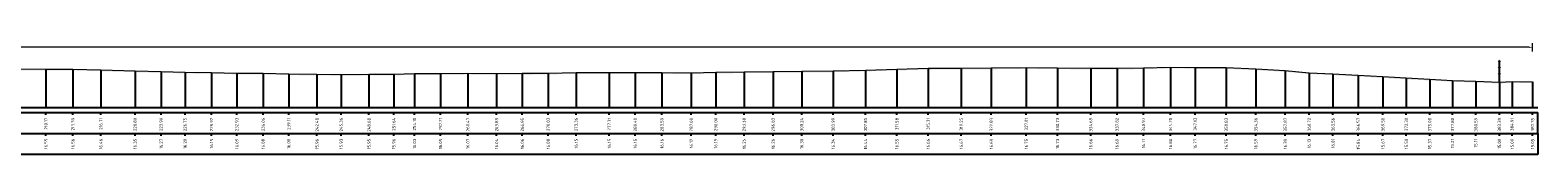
# Model space of a CAD drawing. Header units: metres. Extents: x 197882 to 206172, y 361908 to 364395.
# Tile 50 of 50: x 205992 to 206172, y 364380 to 364393. Entities that reach past the tile are written whole.
import ezdxf
from ezdxf.enums import TextEntityAlignment as Align

# ---------------------------------------------------------------- set-up
doc = ezdxf.new("R2010")
doc.units = ezdxf.units.M
doc.header["$PDMODE"] = 35
doc.header["$PDSIZE"] = 0.075
for name, color, linetype, lineweight in [('B-ME-IE-TERREINAFSCHEIDING_KUNSTMATIG_RASTERHEKWERK-SD', 20, 'Continuous', 25), ('X-ME-AL-PROFIEL_HUIDIG MAAIVELD-GD', 252, 'Continuous', 0), ('X-XX-AL-DETAIL1-M', 7, 'Continuous', 18)]:
    doc.layers.add(name, color=color, linetype=linetype, lineweight=lineweight)
doc.layers.add('X-ME-AL-PROFIELRASTER-S', color=7, linetype='Continuous')
doc.styles.add('NLCS-ISO-ANNOTATIEF-T18', font='NLCS-ISO.ttf', dxfattribs={"height": 1.8})
doc.styles.add('NLCS-ISO-ANNOTATIVE-T18', font='NLCS-ISO.ttf', dxfattribs={"height": 1.8})
doc.dimstyles.new('NLCS-ANNOTATIEF-T18-PIJL_L2_H0', dxfattribs={"dimtxt": 2.5, "dimasz": 1.8, "dimexe": 2, "dimexo": 2, "dimgap": 0.7, "dimtad": 1, "dimzin": 0, "dimdsep": 46, "dimtxsty": 'NLCS-ISO-ANNOTATIEF-T18', "dimcen": 0, "dimdle": 2, "dimclrd": 256, "dimclre": 256, "dimclrt": 10, "dimaunit": 2, "dimadec": 0, "dimazin": 0, "dimtfac": 1, "dimtdec": 3, "dimtofl": 0, "dimtmove": 0, "dimatfit": 3, "dimfxl": 2, "dimfxlon": 1, "dimtfillclr": 256, "dimtolj": 1, "dimtzin": 0, "dimlwd": -1, "dimlwe": -1, "dimarcsym": 0})

# ---------------------------------------------------------------- blocks, each defined once
blk = doc.blocks.new('SAL-PROFIELRASTER_BALK_EIND1-D')
at = {"color": 0, "linetype": 'ByBlock', "lineweight": -2}
blk.add_line((1, -12.5), (1, -2.5), dxfattribs=at)
at = {"color": 0, "linetype": 'ByBlock', "lineweight": -2, "flags": 128}
for points in [[(0, 0), (1, 0)], [(0, -2.5), (1, -2.5)], [(0, -12.5), (1, -12.5)]]:
    blk.add_lwpolyline(points, dxfattribs=at)
blk = doc.blocks.new('SAL-PROFIELRASTER_BALK_EIND2-D')
at = {"color": 0, "linetype": 'ByBlock', "lineweight": -2}
for p, q in [((1, -2.5), (1, -12.5)), ((1, -12.5), (0, -12.5))]:
    blk.add_line(p, q, dxfattribs=at)
blk = doc.blocks.new('SAL-PROFIELRASTER_BALK_DATA-D')
at = {"color": 0, "linetype": 'ByBlock', "lineweight": -2}
blk.add_lwpolyline([(0, -3.5), (0, -2.5)], dxfattribs=at)
at = {"color": 0, "linetype": 'ByBlock', "lineweight": -2, "style": 'NLCS-ISO-ANNOTATIVE-T18'}
blk.add_attdef('GETAL', text='', height=1.5, rotation=90, dxfattribs=at).set_placement((0.75, -5), align=Align.RIGHT)
blk = doc.blocks.new('SAL-PROFIELRASTER_AANHAAL-D')
at = {"color": 9, "linetype": 'ByBlock', "lineweight": -2, "flags": 128}
blk.add_lwpolyline([(0, 1), (0, 0)], dxfattribs=at)
blk = doc.blocks.new('*D110')
at = {"layer": 'Defpoints', "color": 0, "transparency": 16777216}
for p in [(205783.86, 364392.35), (205783.86, 364385.19), (206171.21, 364385.19)]:
    blk.add_point(p, dxfattribs=at)
at = {"layer": 'X-XX-AL-DETAIL1-M', "transparency": 16777216}
for p, q in [((205783.86, 364391.85), (205783.86, 364392.85)), ((206170.76, 364392.35), (205784.31, 364392.35)), ((206171.21, 364391.85), (206171.21, 364392.85))]:
    blk.add_line(p, q, dxfattribs=at)
for points in [[(205784.31, 364392.43), (205784.31, 364392.28), (205783.86, 364392.35)], [(206170.76, 364392.43), (206170.76, 364392.28), (206171.21, 364392.35)]]:
    blk.add_solid(points, dxfattribs=at)
at = {"layer": 'X-XX-AL-DETAIL1-M', "color": 10, "transparency": 16777216, "insert": (205889.45, 364392.75), "char_height": 0.45, "attachment_point": 5, "style": 'NLCS-ISO-ANNOTATIEF-T18'}
blk.add_mtext('\\A1;Gras', dxfattribs=at)
blk = doc.blocks.new('SIE-RASTERHEKWERK-SOD')
at = {"flags": 128}
for points in [[(-0.035, 1.035), (0.035, 0.965)], [(-0.035, 0.965), (0, 1), (0.035, 1.035)], [(-0.035, 0.735), (0.035, 0.665)], [(-0.035, 0.665), (0, 0.7), (0.035, 0.735)], [(0, 0), (0, 1)], [(-0.035, 0.435), (0.035, 0.365)], [(-0.035, 0.365), (0, 0.4), (0.035, 0.435)]]:
    blk.add_lwpolyline(points, dxfattribs=at)

msp = doc.modelspace()

# ---------------------------------------------------------------- hatches: boundary and pattern name
at = {"layer": 'X-ME-AL-PROFIEL_HUIDIG MAAIVELD-GD'}
h = msp.add_hatch(dxfattribs=at)
h.set_pattern_fill('AGR-MAAIVELD', color=256, scale=0.05, pattern_type=2)
h.set_pattern_definition([(45, (0, 23.45443), (-0.25000007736, 0.25000007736), []), (45, (-0.0357, 23.49015), (0, 0.50000015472), [0.3535535, -0.3535535]), (45, (-0.07143, 23.52586), (0, 0.50000015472), [0.3535535, -0.3535535]), (45, (-0.10764, 23.56208), (0, 0.50000015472), [0.3535535, -0.3535535]), (45, (-0.14286, 23.5973), (0, 0.50000015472), [0.3535535, -0.3535535]), (45, (-0.17857, 23.633), (0, 0.50000015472), [0.3535535, -0.3535535]), (45, (-0.2143, 23.66872), (0, 0.50000015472), [0.3535535, -0.3535535]), (315, (0, 23.45443), (0.25000007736, 0.25000007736), []), (315, (0.0357, 23.49015), (0.50000015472, -1e-16), [0.3535535, -0.3535535]), (315, (0.07143, 23.52586), (0.50000015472, -1e-16), [0.3535535, -0.3535535]), (315, (0.10764, 23.56208), (0.50000015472, -1e-16), [0.3535535, -0.3535535]), (315, (0.14286, 23.5973), (0.50000015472, -1e-16), [0.3535535, -0.3535535]), (315, (0.17857, 23.633), (0.50000015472, -1e-16), [0.3535535, -0.3535535]), (315, (0.2143, 23.66872), (0.50000015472, -1e-16), [0.3535535, -0.3535535])])
h.paths.add_polyline_path([(206171.207, 364388.242), (206171.207, 364388.092), (206168.768, 364388.13), (206167.246, 364388.048), (206164.445, 364388.154), (206161.657, 364388.249), (206158.942, 364388.409), (206156.155, 364388.543), (206153.362, 364388.713), (206150.43, 364388.88), (206147.42, 364389.05), (206144.576, 364389.177), (206141.734, 364389.435), (206138.218, 364389.638), (206134.691, 364389.79), (206130.992, 364389.812), (206128.061, 364389.841), (206124.826, 364389.752), (206121.683, 364389.732), (206118.545, 364389.708), (206114.591, 364389.769), (206110.867, 364389.792), (206106.693, 364389.734), (206103.107, 364389.718), (206099.169, 364389.703), (206095.442, 364389.595), (206091.707, 364389.484), (206087.85, 364389.383), (206084.102, 364389.345), (206080.69, 364389.305), (206077.239, 364389.291), (206073.858, 364389.23), (206070.94, 364389.163), (206067.452, 364389.203), (206064.26, 364389.194), (206061.168, 364389.19), (206057.221, 364389.193), (206053.888, 364389.127), (206050.806, 364389.099), (206047.746, 364389.088), (206044.325, 364389.112), (206041.065, 364389.091), (206037.959, 364389.076), (206035.498, 364389.005), (206032.535, 364388.995), (206029.215, 364388.976), (206026.339, 364389.008), (206022.973, 364389.042), (206019.921, 364389.122), (206016.785, 364389.137), (206013.776, 364389.195), (206010.613, 364389.244), (206007.756, 364389.315), (206004.656, 364389.393), (206000.574, 364389.506), (205997.253, 364389.6), (205994.034, 364389.596), (205990.119, 364389.62), (205986.627, 364389.641), (205983.535, 364389.535), (205979.638, 364389.557), (205976.138, 364389.63), (205972.966, 364389.576), (205969.267, 364389.621), (205965.283, 364389.507), (205961.231, 364389.49), (205957.433, 364389.402), (205953.63, 364389.158), (205949.284, 364388.787), (205945.328, 364388.505), (205940.977, 364388.291), (205937.68, 364388.198), (205934.283, 364387.868), (205930.633, 364387.641), (205924.964, 364387.495), (205922.096, 364387.406), (205919.582, 364387.329), (205918.501, 364387.713), (205915.416, 364387.811), (205911.798, 364387.763), (205908.49, 364387.803), (205905.007, 364387.906), (205901.042, 364387.889), (205897.696, 364387.856), (205894.342, 364387.896), (205890.691, 364387.818), (205887.086, 364387.843), (205883.616, 364387.744), (205880.299, 364387.743), (205876.996, 364387.678), (205873.856, 364387.655), (205870.993, 364387.68), (205867.616, 364388.098), (205865.021, 364388.371), (205863.057, 364387.973), (205861.435, 364388.1), (205859.099, 364388.546), (205855.688, 364388.943), (205851.43, 364389.079), (205847.165, 364389.046), (205843.7, 364388.967), (205839.878, 364388.911), (205835.955, 364388.884), (205831.932, 364388.954), (205828.12, 364389.049), (205824.83, 364388.993), (205821.403, 364389.052), (205817.267, 364389.035), (205813.366, 364388.947), (205808.794, 364388.882), (205804.53, 364388.852), (205801.002, 364388.711), (205797.033, 364388.532), (205793.304, 364388.419), (205789.633, 364388.455), (205786.376, 364388.588), (205783.859, 364388.386), (205783.859, 364388.536), (205786.376, 364388.738), (205789.633, 364388.605), (205793.304, 364388.569), (205797.033, 364388.682), (205801.002, 364388.861), (205804.53, 364389.002), (205808.794, 364389.032), (205813.366, 364389.097), (205817.267, 364389.185), (205821.403, 364389.202), (205824.83, 364389.143), (205828.12, 364389.199), (205831.932, 364389.104), (205835.955, 364389.034), (205839.878, 364389.061), (205843.7, 364389.117), (205847.165, 364389.196), (205851.43, 364389.229), (205855.688, 364389.093), (205859.099, 364388.696), (205861.435, 364388.25), (205863.057, 364388.123), (205865.021, 364388.521), (205867.616, 364388.248), (205870.993, 364387.83), (205873.856, 364387.805), (205876.996, 364387.828), (205880.299, 364387.893), (205883.616, 364387.894), (205887.086, 364387.993), (205890.691, 364387.968), (205894.342, 364388.046), (205897.696, 364388.006), (205901.042, 364388.039), (205905.007, 364388.056), (205908.49, 364387.953), (205911.798, 364387.913), (205915.416, 364387.961), (205918.501, 364387.863), (205919.582, 364387.479), (205922.096, 364387.556), (205924.964, 364387.645), (205930.633, 364387.791), (205934.283, 364388.018), (205937.68, 364388.348), (205940.977, 364388.441), (205945.328, 364388.655), (205949.284, 364388.937), (205953.63, 364389.308), (205957.433, 364389.552), (205961.231, 364389.64), (205965.283, 364389.657), (205969.267, 364389.771), (205972.966, 364389.726), (205976.138, 364389.78), (205979.638, 364389.707), (205983.535, 364389.685), (205986.627, 364389.791), (205990.119, 364389.77), (205994.034, 364389.746), (205997.253, 364389.75), (206000.574, 364389.656), (206004.656, 364389.543), (206007.756, 364389.465), (206010.613, 364389.394), (206013.776, 364389.345), (206016.785, 364389.287), (206019.921, 364389.272), (206022.973, 364389.192), (206026.339, 364389.158), (206029.215, 364389.126), (206032.535, 364389.145), (206035.498, 364389.155), (206037.959, 364389.226), (206041.065, 364389.241), (206044.325, 364389.262), (206047.746, 364389.238), (206050.806, 364389.249), (206053.888, 364389.277), (206057.221, 364389.343), (206061.168, 364389.34), (206064.26, 364389.344), (206067.452, 364389.353), (206070.94, 364389.313), (206073.858, 364389.38), (206077.239, 364389.441), (206080.69, 364389.455), (206084.102, 364389.495), (206087.85, 364389.533), (206091.707, 364389.634), (206095.442, 364389.745), (206099.169, 364389.853), (206103.107, 364389.868), (206106.693, 364389.884), (206110.867, 364389.942), (206114.591, 364389.919), (206118.545, 364389.858), (206121.683, 364389.882), (206124.826, 364389.902), (206128.061, 364389.991), (206130.992, 364389.962), (206134.691, 364389.94), (206138.218, 364389.788), (206141.734, 364389.585), (206144.576, 364389.327), (206147.42, 364389.2), (206150.43, 364389.03), (206153.362, 364388.863), (206156.155, 364388.693), (206158.942, 364388.559), (206161.657, 364388.399), (206164.445, 364388.304), (206167.246, 364388.198), (206168.768, 364388.28)])

# ---------------------------------------------------------------- linework, layer by layer
msp.add_lwpolyline([(205990.119, 364389.77), (205994.034, 364389.746), (205997.253, 364389.75), (206000.574, 364389.656), (206004.656, 364389.543), (206007.756, 364389.465), (206010.613, 364389.394), (206013.776, 364389.345), (206016.785, 364389.287), (206019.921, 364389.272), (206022.973, 364389.192), (206026.339, 364389.158), (206029.215, 364389.126), (206032.535, 364389.145), (206035.498, 364389.155), (206037.959, 364389.226), (206041.065, 364389.241), (206044.325, 364389.262), (206047.746, 364389.238), (206050.806, 364389.249), (206053.888, 364389.277), (206057.221, 364389.343), (206061.168, 364389.34), (206064.26, 364389.344), (206067.452, 364389.353), (206070.94, 364389.313), (206073.858, 364389.38), (206077.239, 364389.441), (206080.69, 364389.455), (206084.102, 364389.495), (206087.85, 364389.533), (206091.707, 364389.634), (206095.442, 364389.745), (206099.169, 364389.853), (206103.107, 364389.868), (206106.693, 364389.884), (206110.867, 364389.942), (206114.591, 364389.919), (206118.545, 364389.858), (206121.683, 364389.882), (206124.826, 364389.902), (206128.061, 364389.991), (206130.992, 364389.962), (206134.691, 364389.94), (206138.218, 364389.788), (206141.734, 364389.585), (206144.576, 364389.327), (206147.42, 364389.2), (206150.43, 364389.03), (206153.362, 364388.863), (206156.155, 364388.693), (206158.942, 364388.559), (206161.657, 364388.399), (206164.445, 364388.304), (206167.246, 364388.198), (206168.768, 364388.28), (206171.207, 364388.242)], dxfattribs=at)

# ---------------------------------------------------------------- block references
at = {"layer": 'B-ME-IE-TERREINAFSCHEIDING_KUNSTMATIG_RASTERHEKWERK-SD', "xscale": 2.5, "yscale": 2.5, "zscale": 2.5}
msp.add_blockref('SIE-RASTERHEKWERK-SOD', (206167.246, 364388.198), dxfattribs=at)
at = {"layer": 'X-ME-AL-PROFIELRASTER-S'}
for p, yscale in [((206110.867, 364385.194), 4.748000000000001), ((206128.061, 364385.194), 4.797000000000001), ((206130.992, 364385.194), 4.768000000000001), ((206134.691, 364385.194), 4.745999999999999), ((205994.034, 364385.194), 4.552), ((205997.253, 364385.194), 4.556000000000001), ((206000.574, 364385.194), 4.462), ((206004.656, 364385.194), 4.349), ((206007.756, 364385.194), 4.271000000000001), ((206010.613, 364385.194), 4.199999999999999), ((206013.776, 364385.194), 4.151), ((206016.785, 364385.194), 4.093), ((206019.921, 364385.194), 4.077999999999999), ((206022.973, 364385.194), 3.997999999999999), ((206026.339, 364385.194), 3.964), ((206029.215, 364385.194), 3.932), ((206032.535, 364385.194), 3.951000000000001), ((206035.498, 364385.194), 3.961), ((206037.959, 364385.194), 4.032), ((206041.065, 364385.194), 4.047000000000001), ((206044.325, 364385.194), 4.068000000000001), ((206047.746, 364385.194), 4.044), ((206050.806, 364385.194), 4.055), ((206053.888, 364385.194), 4.082999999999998), ((206057.221, 364385.194), 4.149000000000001), ((206061.168, 364385.194), 4.146000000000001), ((206064.26, 364385.194), 4.149999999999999), ((206067.452, 364385.194), 4.158999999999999), ((206070.94, 364385.194), 4.119), ((206073.858, 364385.194), 4.186), ((206077.239, 364385.194), 4.247), ((206080.69, 364385.194), 4.260999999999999), ((206084.102, 364385.194), 4.300999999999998), ((206087.85, 364385.194), 4.338999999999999), ((206091.707, 364385.194), 4.440000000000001), ((206095.442, 364385.194), 4.550999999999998), ((206099.169, 364385.194), 4.658999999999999), ((206103.107, 364385.194), 4.673999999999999), ((206106.693, 364385.194), 4.690000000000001), ((206114.591, 364385.194), 4.725000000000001), ((206118.545, 364385.194), 4.664000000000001), ((206121.683, 364385.194), 4.687999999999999), ((206124.826, 364385.194), 4.707999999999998), ((206138.218, 364385.194), 4.594000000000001), ((206141.734, 364385.194), 4.390999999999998), ((206144.576, 364385.194), 4.132999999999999), ((206147.42, 364385.194), 4.006), ((206150.43, 364385.194), 3.836), ((206153.362, 364385.194), 3.669), ((206156.155, 364385.194), 3.499000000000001), ((206158.942, 364385.194), 3.365), ((206161.657, 364385.194), 3.205), ((206164.445, 364385.194), 3.109999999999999), ((206167.246, 364385.194), 3.004), ((206168.768, 364385.194), 3.086), ((206171.207, 364385.194), 3.048)]:
    msp.add_blockref('SAL-PROFIELRASTER_AANHAAL-D', p, dxfattribs=dict(at, yscale=yscale))
at = {"layer": 'X-ME-AL-PROFIELRASTER-S', "xscale": 387.9734933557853, "yscale": 0.25, "zscale": 387.9734933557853}
for name, p in [('SAL-PROFIELRASTER_BALK_EIND1-D', (205783.859, 364385.194)), ('SAL-PROFIELRASTER_BALK_EIND2-D', (205783.859, 364382.694))]:
    msp.add_blockref(name, p, dxfattribs=at)
at = {"layer": 'X-ME-AL-PROFIELRASTER-S', "xscale": 0.25, "yscale": 0.25, "zscale": 0.25}
for p, values in [((205994.034, 364385.194), {'GETAL': '210.17'}), ((205997.253, 364385.194), {'GETAL': '213.39'}), ((206000.574, 364385.194), {'GETAL': '216.71'}), ((206004.656, 364385.194), {'GETAL': '220.80'}), ((206007.756, 364385.194), {'GETAL': '223.90'}), ((206010.613, 364385.194), {'GETAL': '226.75'}), ((206013.776, 364385.194), {'GETAL': '229.92'}), ((206016.785, 364385.194), {'GETAL': '232.93'}), ((206019.921, 364385.194), {'GETAL': '236.06'}), ((206022.973, 364385.194), {'GETAL': '239.11'}), ((206026.339, 364385.194), {'GETAL': '242.48'}), ((206029.215, 364385.194), {'GETAL': '245.36'}), ((206032.535, 364385.194), {'GETAL': '248.68'}), ((206035.498, 364385.194), {'GETAL': '251.64'}), ((206037.959, 364385.194), {'GETAL': '254.10'}), ((206041.065, 364385.194), {'GETAL': '257.21'}), ((206044.325, 364385.194), {'GETAL': '260.47'}), ((206047.746, 364385.194), {'GETAL': '263.89'}), ((206050.806, 364385.194), {'GETAL': '266.95'}), ((206053.888, 364385.194), {'GETAL': '270.03'}), ((206057.221, 364385.194), {'GETAL': '273.36'}), ((206061.168, 364385.194), {'GETAL': '277.31'}), ((206064.26, 364385.194), {'GETAL': '280.40'}), ((206067.452, 364385.194), {'GETAL': '283.59'}), ((206070.94, 364385.194), {'GETAL': '287.08'}), ((206073.858, 364385.194), {'GETAL': '290.00'}), ((206077.239, 364385.194), {'GETAL': '293.38'}), ((206080.69, 364385.194), {'GETAL': '296.83'}), ((206084.102, 364385.194), {'GETAL': '300.24'}), ((206087.85, 364385.194), {'GETAL': '303.99'}), ((206091.707, 364385.194), {'GETAL': '307.85'}), ((206095.442, 364385.194), {'GETAL': '311.58'}), ((206099.169, 364385.194), {'GETAL': '315.31'}), ((206103.107, 364385.194), {'GETAL': '319.25'}), ((206106.693, 364385.194), {'GETAL': '322.83'}), ((206110.867, 364385.194), {'GETAL': '327.01'}), ((206114.591, 364385.194), {'GETAL': '330.73'}), ((206118.545, 364385.194), {'GETAL': '334.69'}), ((206121.683, 364385.194), {'GETAL': '337.82'}), ((206124.826, 364385.194), {'GETAL': '340.97'}), ((206128.061, 364385.194), {'GETAL': '344.20'}), ((206130.992, 364385.194), {'GETAL': '347.13'}), ((206134.691, 364385.194), {'GETAL': '350.83'}), ((206138.218, 364385.194), {'GETAL': '354.36'}), ((206141.734, 364385.194), {'GETAL': '357.87'}), ((206144.576, 364385.194), {'GETAL': '360.72'}), ((206147.42, 364385.194), {'GETAL': '363.56'}), ((206150.43, 364385.194), {'GETAL': '366.57'}), ((206153.362, 364385.194), {'GETAL': '369.50'}), ((206156.155, 364385.194), {'GETAL': '372.30'}), ((206158.942, 364385.194), {'GETAL': '375.08'}), ((206161.657, 364385.194), {'GETAL': '377.80'}), ((206164.445, 364385.194), {'GETAL': '380.59'}), ((206167.246, 364385.194), {'GETAL': '383.39'}), ((206168.768, 364385.194), {'GETAL': '384.91'}), ((206171.207, 364385.194), {'GETAL': '387.35'}), ((205994.034, 364382.694), {'GETAL': '16.55'}), ((205997.253, 364382.694), {'GETAL': '16.56'}), ((206000.574, 364382.694), {'GETAL': '16.46'}), ((206004.656, 364382.694), {'GETAL': '16.35'}), ((206007.756, 364382.694), {'GETAL': '16.27'}), ((206010.613, 364382.694), {'GETAL': '16.20'}), ((206013.776, 364382.694), {'GETAL': '16.15'}), ((206016.785, 364382.694), {'GETAL': '16.09'}), ((206019.921, 364382.694), {'GETAL': '16.08'}), ((206022.973, 364382.694), {'GETAL': '16.00'}), ((206026.339, 364382.694), {'GETAL': '15.96'}), ((206029.215, 364382.694), {'GETAL': '15.93'}), ((206032.535, 364382.694), {'GETAL': '15.95'}), ((206035.498, 364382.694), {'GETAL': '15.96'}), ((206037.959, 364382.694), {'GETAL': '16.03'}), ((206041.065, 364382.694), {'GETAL': '16.05'}), ((206044.325, 364382.694), {'GETAL': '16.07'}), ((206047.746, 364382.694), {'GETAL': '16.04'}), ((206050.806, 364382.694), {'GETAL': '16.06'}), ((206053.888, 364382.694), {'GETAL': '16.08'}), ((206057.221, 364382.694), {'GETAL': '16.15'}), ((206061.168, 364382.694), {'GETAL': '16.15'}), ((206064.26, 364382.694), {'GETAL': '16.15'}), ((206067.452, 364382.694), {'GETAL': '16.16'}), ((206070.94, 364382.694), {'GETAL': '16.12'}), ((206073.858, 364382.694), {'GETAL': '16.19'}), ((206077.239, 364382.694), {'GETAL': '16.25'}), ((206080.69, 364382.694), {'GETAL': '16.26'}), ((206084.102, 364382.694), {'GETAL': '16.30'}), ((206087.85, 364382.694), {'GETAL': '16.34'}), ((206091.707, 364382.694), {'GETAL': '16.44'}), ((206095.442, 364382.694), {'GETAL': '16.55'}), ((206099.169, 364382.694), {'GETAL': '16.66'}), ((206103.107, 364382.694), {'GETAL': '16.67'}), ((206106.693, 364382.694), {'GETAL': '16.69'}), ((206110.867, 364382.694), {'GETAL': '16.75'}), ((206114.591, 364382.694), {'GETAL': '16.73'}), ((206118.545, 364382.694), {'GETAL': '16.66'}), ((206121.683, 364382.694), {'GETAL': '16.69'}), ((206124.826, 364382.694), {'GETAL': '16.71'}), ((206128.061, 364382.694), {'GETAL': '16.80'}), ((206130.992, 364382.694), {'GETAL': '16.77'}), ((206134.691, 364382.694), {'GETAL': '16.75'}), ((206138.218, 364382.694), {'GETAL': '16.59'}), ((206141.734, 364382.694), {'GETAL': '16.39'}), ((206144.576, 364382.694), {'GETAL': '16.13'}), ((206147.42, 364382.694), {'GETAL': '16.01'}), ((206150.43, 364382.694), {'GETAL': '15.84'}), ((206153.362, 364382.694), {'GETAL': '15.67'}), ((206156.155, 364382.694), {'GETAL': '15.50'}), ((206158.942, 364382.694), {'GETAL': '15.37'}), ((206161.657, 364382.694), {'GETAL': '15.21'}), ((206164.445, 364382.694), {'GETAL': '15.11'}), ((206167.246, 364382.694), {'GETAL': '15.00'}), ((206168.768, 364382.694), {'GETAL': '15.09'}), ((206171.207, 364382.694), {'GETAL': '15.05'})]:
    msp.add_blockref('SAL-PROFIELRASTER_BALK_DATA-D', p, dxfattribs=at).add_auto_attribs(values)

# ---------------------------------------------------------------- dimensions: what is measured, and where the dimension line sits
at = {"layer": 'X-XX-AL-DETAIL1-M'}
dim = msp.add_linear_dim(base=(205783.859, 364392.353), p1=(206171.207, 364385.194), p2=(205783.859, 364385.194), text='Gras', dimstyle='NLCS-ANNOTATIEF-T18-PIJL_L2_H0', dxfattribs=at)
dim.commit()
dim.dimension.update_dxf_attribs({"geometry": '*D110', "text_midpoint": (205889.45, 364392.353), "dimtype": 160})

doc.saveas('drawing.dxf')
